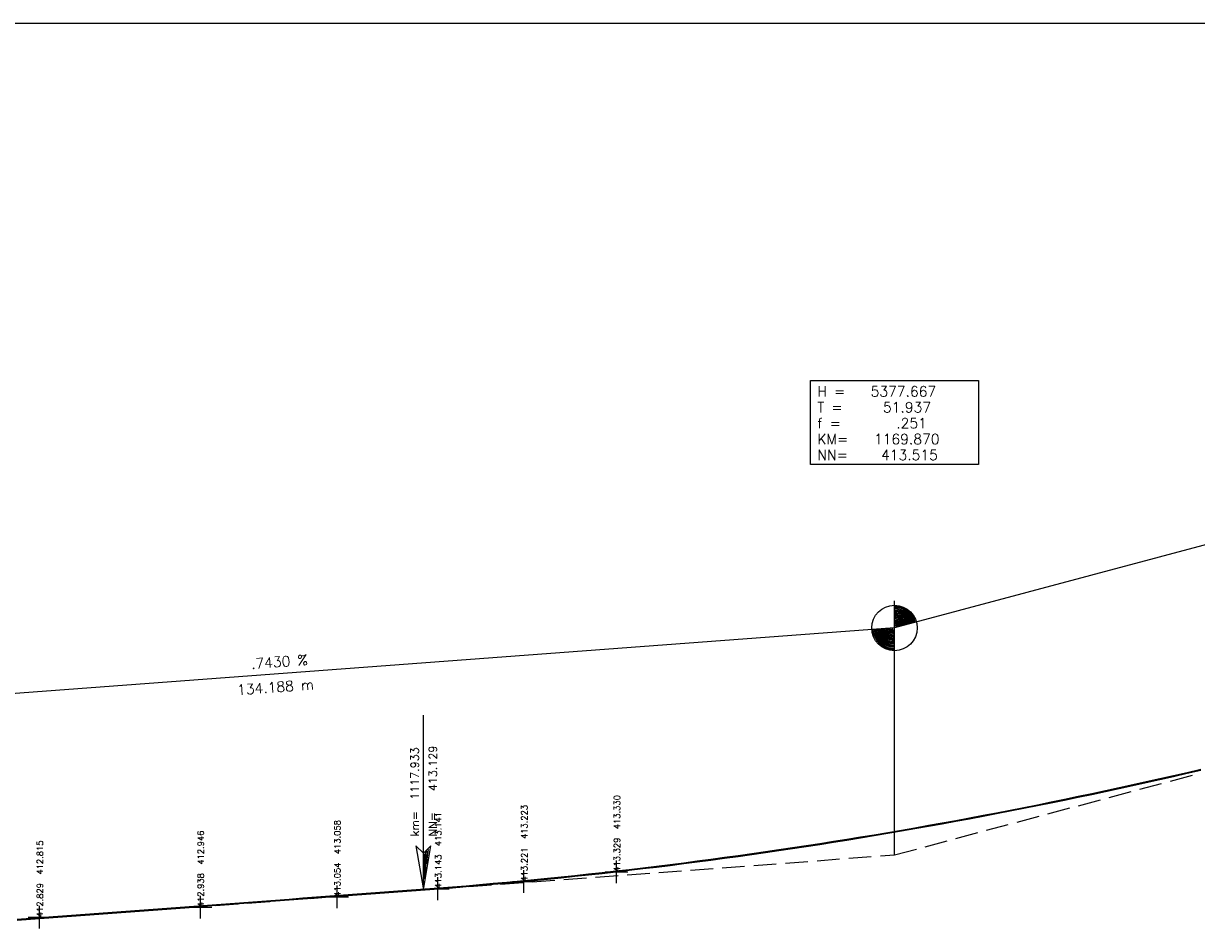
# Model space of a CAD drawing. Extents: x -17 to 189, y -4 to 76.
# Tile 13 of 14: x 137 to 163, y 56 to 76. Entities that reach past the tile are written whole.
import ezdxf

# ---------------------------------------------------------------- set-up
doc = ezdxf.new("R2010")
doc.units = 0
for name, color, linetype in [('99', 7, 'CONTINUOUS'), ('996', 7, 'CONTINUOUS'), ('998', 7, 'CONTINUOUS'), ('999', 7, 'CONTINUOUS')]:
    doc.layers.add(name, color=color, linetype=linetype)
doc.styles.add('Schrift1', font='simplex')
doc.styles.add('Schrift3', font='romans')

# ---------------------------------------------------------------- blocks, each defined once
blk = doc.blocks.new('M4')
for p, q in [((-0.5, 0), (0.5, 0)), ((0, -0.5), (0, 0.5))]:
    blk.add_line(p, q)

msp = doc.modelspace()

# ---------------------------------------------------------------- linework, layer by layer
at = {"layer": '99', "color": 2, "linetype": 'CONTINUOUS'}
msp.add_circle((156.447, 62.93), 0.5, dxfattribs=at)
at = {"layer": '996', "color": 2, "linetype": 'CONTINUOUS'}
for p, q in [((154.597, 66.53), (154.597, 68.38)), ((154.597, 68.38), (158.297, 68.38)), ((158.297, 68.38), (158.297, 66.53)), ((172.83, 67.312), (156.447, 62.93)), ((158.297, 66.53), (154.597, 66.53)), ((156.447, 57.93), (156.447, 63.53)), ((156.447, 62.93), (129.609, 60.936)), ((146.059, 57.158), (146.059, 61.011)), ((162.9, 59.748), (163.2, 59.818)), ((162.9, 59.728), (163.2, 59.798)), ((161.7, 59.478), (162, 59.544)), ((161.7, 59.458), (162, 59.524)), ((161.856, 59.377), (162.339, 59.506)), ((162, 59.544), (162.3, 59.611)), ((162, 59.524), (162.3, 59.591)), ((162.3, 59.611), (162.6, 59.679)), ((162.3, 59.591), (162.6, 59.659)), ((162.533, 59.558), (163.016, 59.687)), ((162.6, 59.679), (162.9, 59.748)), ((162.6, 59.659), (162.9, 59.728)), ((160.5, 59.221), (160.8, 59.284)), ((160.5, 59.201), (160.8, 59.264)), ((160.8, 59.284), (161.1, 59.347)), ((160.8, 59.264), (161.1, 59.327)), ((161.1, 59.347), (161.4, 59.412)), ((161.1, 59.327), (161.4, 59.392)), ((161.18, 59.196), (161.663, 59.325)), ((161.4, 59.412), (161.7, 59.478)), ((161.4, 59.392), (161.7, 59.458)), ((159, 58.918), (159.3, 58.977)), ((159.3, 58.977), (159.6, 59.037)), ((159.3, 58.957), (159.6, 59.017)), ((159.6, 59.037), (159.9, 59.097)), ((159.6, 59.017), (159.9, 59.077)), ((159.9, 59.097), (160.2, 59.158)), ((159.9, 59.077), (160.2, 59.138)), ((160.2, 59.158), (160.5, 59.221)), ((160.2, 59.138), (160.5, 59.201)), ((160.504, 59.015), (160.987, 59.144)), ((157.8, 58.691), (158.1, 58.747)), ((157.8, 58.671), (158.1, 58.727)), ((158.1, 58.747), (158.4, 58.803)), ((158.1, 58.727), (158.4, 58.783)), ((158.4, 58.803), (158.7, 58.86)), ((158.4, 58.783), (158.7, 58.84)), ((158.7, 58.86), (159, 58.918)), ((158.7, 58.84), (159, 58.898)), ((159, 58.898), (159.3, 58.957)), ((159.151, 58.653), (159.635, 58.783)), ((159.828, 58.834), (160.311, 58.964)), ((156.3, 58.427), (156.6, 58.478)), ((156.6, 58.478), (156.9, 58.53)), ((156.6, 58.458), (156.9, 58.51)), ((156.9, 58.53), (157.2, 58.583)), ((156.9, 58.51), (157.2, 58.563)), ((157.2, 58.583), (157.5, 58.637)), ((157.2, 58.563), (157.5, 58.617)), ((157.5, 58.637), (157.8, 58.691)), ((157.5, 58.617), (157.8, 58.671)), ((158.475, 58.473), (158.958, 58.602)), ((154.8, 58.183), (155.1, 58.23)), ((154.8, 58.163), (155.1, 58.21)), ((155.1, 58.23), (155.4, 58.278)), ((155.1, 58.21), (155.4, 58.258)), ((155.4, 58.278), (155.7, 58.327)), ((155.4, 58.258), (155.7, 58.307)), ((155.7, 58.327), (156, 58.376)), ((155.7, 58.307), (156, 58.356)), ((156, 58.376), (156.3, 58.427)), ((156, 58.356), (156.3, 58.407)), ((156.3, 58.407), (156.6, 58.458)), ((157.123, 58.111), (157.606, 58.24)), ((157.799, 58.292), (158.282, 58.421)), ((146.059, 57.968), (145.897, 58.13)), ((145.897, 58.13), (146.059, 57.158)), ((146.059, 57.158), (146.221, 58.13)), ((146.221, 58.13), (146.059, 57.968)), ((146.086, 57.955), (146.081, 57.401)), ((146.113, 57.982), (146.14, 58.009)), ((146.113, 57.59), (146.113, 57.982)), ((146.132, 57.725), (146.175, 58.049)), ((146.14, 58.009), (146.132, 57.725)), ((153, 57.918), (153.3, 57.96)), ((153.3, 57.96), (153.6, 58.003)), ((153.3, 57.94), (153.6, 57.983)), ((153.6, 58.003), (153.9, 58.047)), ((153.6, 57.983), (153.9, 58.027)), ((153.9, 58.047), (154.2, 58.091)), ((153.9, 58.027), (154.2, 58.071)), ((154.2, 58.091), (154.5, 58.137)), ((154.2, 58.071), (154.5, 58.117)), ((154.5, 58.137), (154.8, 58.183)), ((154.5, 58.117), (154.8, 58.163)), ((156.447, 57.93), (156.93, 58.059)), ((150.9, 57.647), (151.2, 57.683)), ((151.2, 57.683), (151.5, 57.72)), ((151.2, 57.663), (151.5, 57.7)), ((151.5, 57.72), (151.8, 57.758)), ((151.5, 57.7), (151.8, 57.738)), ((151.8, 57.758), (152.1, 57.797)), ((151.8, 57.738), (152.1, 57.777)), ((152.1, 57.797), (152.4, 57.836)), ((152.1, 57.777), (152.4, 57.816)), ((152.4, 57.836), (152.7, 57.877)), ((152.4, 57.816), (152.7, 57.857)), ((152.645, 57.648), (153.144, 57.685)), ((152.7, 57.877), (153, 57.918)), ((152.7, 57.857), (153, 57.898)), ((153, 57.898), (153.3, 57.94)), ((153.344, 57.7), (153.842, 57.737)), ((154.042, 57.751), (154.54, 57.788)), ((154.74, 57.803), (155.238, 57.84)), ((155.438, 57.855), (155.936, 57.892)), ((156.136, 57.907), (156.447, 57.93)), ((146.081, 57.401), (146.113, 57.59)), ((148.8, 57.417), (149.1, 57.447)), ((148.8, 57.397), (149.1, 57.427)), ((149.1, 57.447), (149.4, 57.478)), ((149.1, 57.427), (149.4, 57.458)), ((149.155, 57.388), (149.654, 57.425)), ((149.4, 57.478), (149.7, 57.51)), ((149.4, 57.458), (149.7, 57.49)), ((149.7, 57.51), (150, 57.543)), ((149.7, 57.49), (150, 57.523)), ((149.853, 57.44), (150.352, 57.477)), ((150, 57.543), (150.3, 57.577)), ((150, 57.523), (150.3, 57.557)), ((150.3, 57.577), (150.6, 57.611)), ((150.3, 57.557), (150.6, 57.591)), ((150.551, 57.492), (151.05, 57.529)), ((150.6, 57.611), (150.9, 57.647)), ((150.6, 57.591), (150.9, 57.627)), ((150.9, 57.627), (151.2, 57.663)), ((151.249, 57.544), (151.748, 57.581)), ((151.947, 57.596), (152.446, 57.633)), ((145.665, 57.129), (146.163, 57.166)), ((145.8, 57.159), (146.1, 57.181)), ((146.1, 57.181), (146.4, 57.204)), ((146.1, 57.161), (146.4, 57.184)), ((146.363, 57.181), (146.861, 57.218)), ((146.4, 57.204), (146.7, 57.228)), ((146.4, 57.184), (146.7, 57.208)), ((146.7, 57.228), (147, 57.252)), ((146.7, 57.208), (147, 57.232)), ((147, 57.252), (147.3, 57.278)), ((147, 57.232), (147.3, 57.258)), ((147.061, 57.233), (147.559, 57.27)), ((147.3, 57.278), (147.6, 57.304)), ((147.3, 57.258), (147.6, 57.284)), ((147.6, 57.304), (147.9, 57.331)), ((147.6, 57.284), (147.9, 57.311)), ((147.759, 57.285), (148.258, 57.322)), ((147.9, 57.331), (148.2, 57.359)), ((147.9, 57.311), (148.2, 57.339)), ((148.2, 57.359), (148.5, 57.387)), ((148.2, 57.339), (148.5, 57.367)), ((148.457, 57.336), (148.956, 57.373)), ((148.5, 57.387), (148.8, 57.417)), ((148.5, 57.367), (148.8, 57.397)), ((142.174, 56.87), (142.673, 56.907)), ((142.2, 56.891), (142.5, 56.914)), ((142.5, 56.914), (142.8, 56.936)), ((142.5, 56.894), (142.8, 56.916)), ((142.8, 56.936), (143.1, 56.958)), ((142.8, 56.916), (143.1, 56.938)), ((142.872, 56.922), (143.371, 56.959)), ((143.1, 56.958), (143.4, 56.981)), ((143.1, 56.938), (143.4, 56.961)), ((143.4, 56.981), (143.7, 57.003)), ((143.4, 56.961), (143.7, 56.983)), ((143.57, 56.973), (144.069, 57.01)), ((143.7, 57.003), (144, 57.025)), ((143.7, 56.983), (144, 57.005)), ((144, 57.025), (144.3, 57.048)), ((144, 57.005), (144.3, 57.028)), ((144.269, 57.025), (144.767, 57.062)), ((144.3, 57.048), (144.6, 57.07)), ((144.3, 57.028), (144.6, 57.05)), ((144.6, 57.07), (144.9, 57.092)), ((144.6, 57.05), (144.9, 57.072)), ((144.9, 57.092), (145.2, 57.114)), ((144.9, 57.072), (145.2, 57.094)), ((144.967, 57.077), (145.465, 57.114)), ((145.2, 57.114), (145.5, 57.137)), ((145.2, 57.094), (145.5, 57.117)), ((145.5, 57.137), (145.8, 57.159)), ((145.5, 57.117), (145.8, 57.139)), ((145.8, 57.139), (146.1, 57.161)), ((138.9, 56.646), (139.2, 56.669)), ((138.9, 56.626), (139.2, 56.649)), ((139.2, 56.669), (139.5, 56.691)), ((139.2, 56.649), (139.5, 56.671)), ((139.382, 56.662), (139.881, 56.699)), ((139.5, 56.691), (139.8, 56.713)), ((139.5, 56.671), (139.8, 56.693)), ((139.8, 56.713), (140.1, 56.735)), ((139.8, 56.693), (140.1, 56.715)), ((140.08, 56.714), (140.579, 56.751)), ((140.1, 56.735), (140.4, 56.758)), ((140.1, 56.715), (140.4, 56.738)), ((140.4, 56.758), (140.7, 56.78)), ((140.4, 56.738), (140.7, 56.76)), ((140.7, 56.78), (141, 56.802)), ((140.7, 56.76), (141, 56.782)), ((140.778, 56.766), (141.277, 56.803)), ((141, 56.802), (141.3, 56.825)), ((141, 56.782), (141.3, 56.805)), ((141.3, 56.825), (141.6, 56.847)), ((141.3, 56.805), (141.6, 56.827)), ((141.476, 56.818), (141.975, 56.855)), ((141.6, 56.847), (141.9, 56.869)), ((141.6, 56.827), (141.9, 56.849)), ((141.9, 56.869), (142.2, 56.891)), ((141.9, 56.849), (142.2, 56.871)), ((142.2, 56.871), (142.5, 56.894)), ((137.1, 56.513), (137.4, 56.535)), ((137.1, 56.493), (137.4, 56.515)), ((137.288, 56.507), (137.786, 56.544)), ((137.4, 56.535), (137.7, 56.557)), ((137.4, 56.515), (137.7, 56.537)), ((137.7, 56.557), (138, 56.579)), ((137.7, 56.537), (138, 56.559)), ((137.986, 56.558), (138.485, 56.595)), ((138, 56.579), (138.3, 56.602)), ((138, 56.559), (138.3, 56.582)), ((138.3, 56.602), (138.6, 56.624)), ((138.3, 56.582), (138.6, 56.604)), ((138.6, 56.624), (138.9, 56.646)), ((138.6, 56.604), (138.9, 56.626)), ((138.684, 56.61), (139.183, 56.647))]:
    msp.add_line(p, q, dxfattribs=at)
at = {"layer": '998', "color": 1, "linetype": 'CONTINUOUS'}
msp.add_line((189, 76.25), (-3, 76.25), dxfattribs=at)
at = {"layer": '999', "color": 2, "linetype": 'CONTINUOUS'}
for radius, start, end in [(0.476, 15.2881, 90), (0.451, 15.2337, 90), (0.426, 15.2761, 90), (0.401, 15.2141, 90), (0.376, 15.2608, 90), (0.351, 15.1889, 90), (0.326, 15.2408, 90), (0.301, 15.4911, 90), (0.276, 15.4207, 90), (0.251, 15.5111, 90), (0.226, 15.4273, 90), (0.201, 15.5409, 90), (0.476, 184.414, 270), (0.451, 184.4145, 270), (0.426, 184.415, 270), (0.401, 184.548, 270), (0.376, 184.5574, 270), (0.351, 184.5682, 270), (0.326, 184.4052, 270), (0.301, 184.4052, 270), (0.276, 184.4052, 270), (0.251, 184.6163, 270), (0.226, 184.6397, 270), (0.201, 184.6688, 270), (0.176, 184.7063, 270), (0.151, 184.756, 270), (0.126, 184.8255, 270), (0.101, 184.9291, 270), (0.076, 185.793, 270), (0.051, 186.468, 270), (0.176, 15.4377, 90), (0.151, 15.5905, 90), (0.126, 15.908, 90), (0.101, 16.2527, 90), (0.076, 16.247, 90), (0.051, 17.0931, 90)]:
    msp.add_arc((156.447, 62.93), radius, start, end, dxfattribs=at)

# ---------------------------------------------------------------- block references
at = {"layer": '999', "color": 1, "xscale": 0.5, "yscale": 0.5}
for p in [(150.321, 57.558), (146.38, 57.186), (148.277, 57.342), (144.157, 57.008), (141.143, 56.776), (137.597, 56.558)]:
    msp.add_blockref('M4', p, dxfattribs=at)

# ---------------------------------------------------------------- texts
at = {"layer": '999', "color": 2, "style": 'Schrift1'}
for s, p in [('H =   5377.667', (154.747, 68.03)), ('T =     51.937', (154.747, 67.68)), ('f =       .251', (154.747, 67.33)), ('KM=   1169.870', (154.747, 66.98)), ('NN=    413.515', (154.747, 66.63))]:
    msp.add_text(s, height=0.225, dxfattribs=at).set_placement(p)
for s, height, rotation, p in [('   .7430 %', 0.225, 4.248, (141.767, 61.99)), (' 134.188 m', 0.225, 4.248, (141.807, 61.441)), (' km=  1117.933', 0.18, 90, (145.959, 58.211)), (' NN=   413.129', 0.18, 90, (146.359, 58.211))]:
    msp.add_text(s, height=height, rotation=rotation, dxfattribs=at).set_placement(p)
at = {"layer": '999', "color": 1, "style": 'Schrift3'}
for s, p in [('413.221  413.223', (148.352, 57.342)), ('413.329  413.330', (150.396, 57.558)), ('413.143  413.141', (146.455, 57.186)), ('413.054  413.058', (144.232, 57.008)), ('412.829  412.815', (137.672, 56.558)), ('412.938  412.946', (141.218, 56.776))]:
    msp.add_text(s, height=0.135, rotation=90, dxfattribs=at).set_placement(p)

doc.saveas('drawing.dxf')
